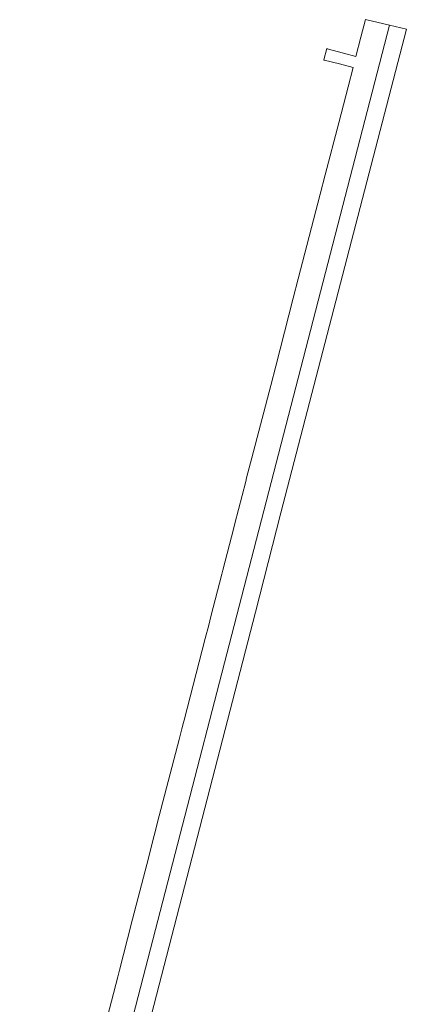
# Model space of a CAD drawing. Header units: metres. Extents: x 147053 to 148259, y 410382 to 411354.
# Tile 37 of 37: x 148058 to 148116, y 411026 to 411175. Entities that reach past the tile are written whole.
import ezdxf

# ---------------------------------------------------------------- set-up
doc = ezdxf.new("R2010")
doc.units = ezdxf.units.M
doc.layers.add('B-WE-VH-VERHARDING_ASFALT-GV', color=252, linetype='Continuous', lineweight=18)
doc.layers.add('B-WE-VH-VERHARDING_STRAATBAKSTEEN-GV', color=252, linetype='Continuous', lineweight=18)

msp = doc.modelspace()

# ---------------------------------------------------------------- linework, layer by layer
at = {"layer": 'B-WE-VH-VERHARDING_ASFALT-GV'}
for points in [[(148116.05, 411173.17), (148113.52, 411173.75), (148057.87, 410958.84)], [(148060.48, 410958.41), (148093.33, 411085.44), (148097.18, 411100.42), (148116.05, 411173.17)]]:
    msp.add_lwpolyline(points, dxfattribs=at)
at = {"layer": 'B-WE-VH-VERHARDING_STRAATBAKSTEEN-GV'}
msp.add_lwpolyline([(148057.87, 410958.84), (148113.52, 411173.75), (148109.9, 411174.59), (148109.21, 411171.94), (148108.46, 411169.05), (148106.58, 411169.56), (148104.14, 411170.22), (148104.09, 411170.23), (148103.63, 411168.53), (148103.69, 411168.51), (148105.98, 411167.93), (148108.04, 411167.41), (148107.29, 411164.5), (148105.88, 411159.09), (148103.85, 411151.25), (148103.1, 411148.35), (148099.79, 411135.6), (148099.04, 411132.68), (148096.39, 411122.48), (148095.64, 411119.57), (148092.81, 411108.68), (148092.02, 411105.65), (148091.88, 411105.1), (148090.25, 411098.77), (148090.08, 411098.13), (148088.44, 411091.79), (148088.28, 411091.15), (148086.63, 411084.78), (148086.47, 411084.14), (148086.31, 411083.52), (148085.78, 411081.47), (148082.61, 411069.22), (148082.52, 411068.86), (148082.27, 411067.89), (148081.86, 411066.32), (148078.88, 411054.8), (148078.12, 411051.87), (148076.99, 411047.49), (148076.74, 411046.52), (148074.86, 411039.25), (148074.1, 411036.33), (148072.88, 411031.59), (148072.62, 411030.61), (148070.73, 411023.27)], dxfattribs=at)

doc.saveas('drawing.dxf')
